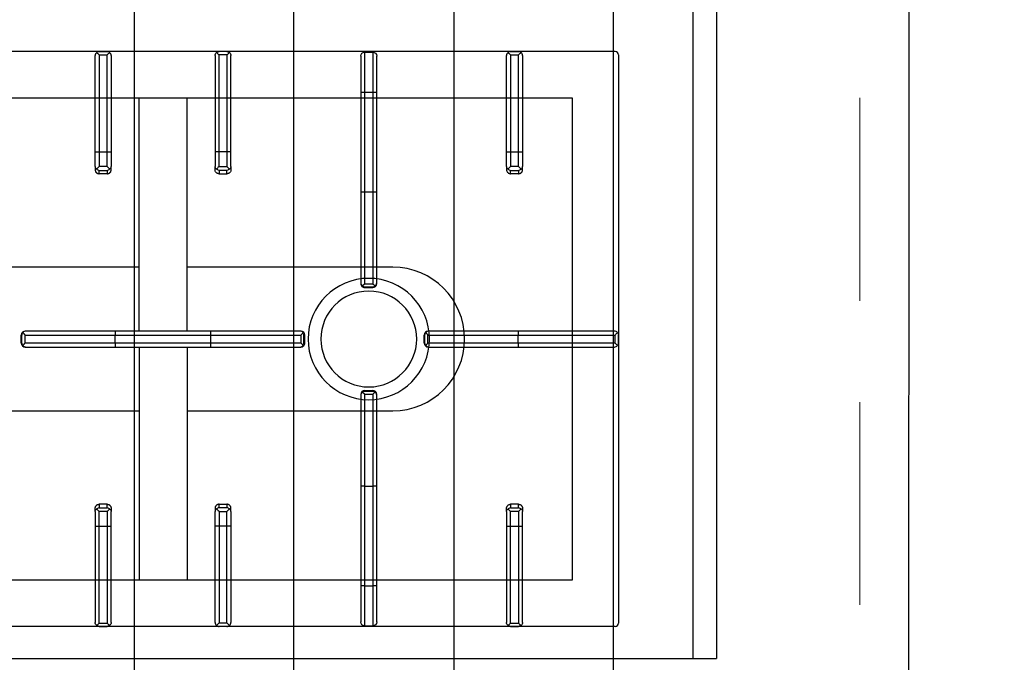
# Model space of a CAD drawing. Header units: millimetres. Extents: x -740 to 33545, y -26688 to 22494.
# Tile 102 of 256: x 9218 to 9279, y 10535 to 10576. Entities that reach past the tile are written whole.
import ezdxf

# ---------------------------------------------------------------- set-up
doc = ezdxf.new("R2010")
doc.units = ezdxf.units.MM
doc.header["$MEASUREMENT"] = 0
doc.linetypes.add('DASHED', pattern=[19.05, 12.7, -6.35])
doc.layers.add('A_wyposażenie', color=252, linetype='Continuous', lineweight=9)
doc.layers.add('IS_Wężownica OChP', color=7, linetype='Continuous', lineweight=25, true_color=0x800080)
doc.layers.add('PQ_200_2D', color=252, linetype='Continuous')
doc.layers.add('PQ_204_2D', color=252, linetype='Continuous')

# ---------------------------------------------------------------- blocks, each defined once
blk = doc.blocks.new('dfghbnj')
at = {"layer": 'PQ_200_2D', "color": 8}
for p, q in [((5968.38, -17005.72), (5968.38, -17660.72)), ((5968.38, -17660.72), (5968.38, -17720.72)), ((5168.38, -17720.72), (5968.38, -17720.72))]:
    blk.add_line(p, q, dxfattribs=at)
at = {"layer": 'PQ_204_2D', "color": 8}
for p, q in [((5588.38, -17657.22), (5588.38, -17091.22)), ((5948.38, -17657.22), (5948.38, -17091.22)), ((5763.38, -17288.37), (5763.38, -17287.95)), ((5765.88, -17285.45), (5765.88, -17285.9)), ((5770.88, -17285.45), (5765.88, -17285.45)), ((5770.88, -17285.9), (5765.88, -17285.9)), ((5770.88, -17287.81), (5765.88, -17287.81)), ((5765.88, -17287.81), (5765.88, -17344.2)), ((5770.88, -17285.9), (5770.88, -17285.45)), ((5770.88, -17344.2), (5770.88, -17287.81)), ((5773.38, -17287.95), (5773.38, -17288.37)), ((5763.38, -17344.26), (5763.38, -17288.37)), ((5773.38, -17288.37), (5773.38, -17344.26)), ((5588.38, -17334.21), (5588.38, -17339.21)), ((5588.38, -17334.21), (5588.38, -17339.21)), ((5590.37, -17334.21), (5590.37, -17339.21)), ((5590.37, -17334.21), (5651.19, -17334.21)), ((5651.14, -17331.71), (5590.85, -17331.71)), ((5660.28, -17331.71), (5651.14, -17331.71)), ((5651.19, -17334.21), (5651.19, -17339.21)), ((5651.19, -17334.21), (5660.39, -17334.21)), ((5660.28, -17331.71), (5662.42, -17331.71)), ((5660.39, -17339.21), (5660.39, -17334.21)), ((5664.85, -17334.21), (5662.75, -17334.21)), ((5662.75, -17334.21), (5662.75, -17339.21)), ((5664.85, -17339.21), (5664.85, -17334.21)), ((5871.9, -17339.21), (5871.9, -17334.21)), ((5871.9, -17334.21), (5874.01, -17334.21)), ((5874.01, -17334.21), (5874.01, -17339.21)), ((5876.47, -17331.71), (5874.34, -17331.71)), ((5885.56, -17334.21), (5876.36, -17334.21)), ((5876.36, -17339.21), (5876.36, -17334.21)), ((5876.47, -17331.71), (5885.62, -17331.71)), ((5885.56, -17334.21), (5885.56, -17339.21)), ((5946.38, -17334.21), (5885.56, -17334.21)), ((5885.62, -17331.71), (5945.9, -17331.71)), ((5946.38, -17334.21), (5946.38, -17339.21)), ((5948.38, -17334.21), (5948.38, -17339.21)), ((5948.38, -17334.21), (5948.38, -17339.21)), ((5651.19, -17339.21), (5590.37, -17339.21)), ((5590.85, -17341.71), (5651.14, -17341.71)), ((5651.14, -17341.71), (5660.28, -17341.71)), ((5660.39, -17339.21), (5651.19, -17339.21)), ((5662.42, -17341.71), (5660.28, -17341.71)), ((5662.75, -17339.21), (5664.85, -17339.21)), ((5874.01, -17339.21), (5871.9, -17339.21)), ((5874.34, -17341.71), (5876.47, -17341.71)), ((5876.36, -17339.21), (5885.56, -17339.21)), ((5885.62, -17341.71), (5876.47, -17341.71)), ((5885.56, -17339.21), (5946.38, -17339.21)), ((5945.9, -17341.71), (5885.62, -17341.71)), ((5763.38, -17404.15), (5763.38, -17344.26)), ((5765.88, -17344.2), (5765.88, -17404.2)), ((5770.88, -17344.2), (5765.88, -17344.2)), ((5770.88, -17404.2), (5770.88, -17344.2)), ((5773.38, -17344.26), (5773.38, -17404.15)), ((5763.38, -17359.22), (5617.36, -17359.22)), ((5773.38, -17359.22), (5919.4, -17359.22)), ((5763.38, -17389.22), (5617.36, -17389.22)), ((5773.38, -17389.22), (5919.4, -17389.22)), ((5763.38, -17460.03), (5763.38, -17404.15)), ((5765.88, -17404.2), (5765.88, -17460.59)), ((5770.88, -17404.2), (5765.88, -17404.2)), ((5770.88, -17460.59), (5770.88, -17404.2)), ((5773.38, -17404.15), (5773.38, -17460.03)), ((5588.38, -17414.22), (5588.38, -17409.22)), ((5588.38, -17414.22), (5588.38, -17409.22)), ((5590.37, -17414.22), (5590.37, -17409.22)), ((5651.19, -17409.22), (5590.37, -17409.22)), ((5590.85, -17406.72), (5651.14, -17406.72)), ((5651.14, -17406.72), (5660.28, -17406.72)), ((5651.19, -17414.22), (5651.19, -17409.22)), ((5660.39, -17409.22), (5651.19, -17409.22)), ((5662.42, -17406.72), (5660.28, -17406.72)), ((5660.39, -17409.22), (5660.39, -17414.22)), ((5662.75, -17409.22), (5664.85, -17409.22)), ((5662.75, -17414.22), (5662.75, -17409.22)), ((5664.85, -17409.22), (5664.85, -17414.22)), ((5871.9, -17409.22), (5871.9, -17414.22)), ((5874.01, -17409.22), (5871.9, -17409.22)), ((5874.01, -17414.22), (5874.01, -17409.22)), ((5874.34, -17406.72), (5876.47, -17406.72)), ((5876.36, -17409.22), (5885.56, -17409.22)), ((5876.36, -17409.22), (5876.36, -17414.22)), ((5885.62, -17406.72), (5876.47, -17406.72)), ((5885.56, -17409.22), (5946.38, -17409.22)), ((5885.56, -17414.22), (5885.56, -17409.22)), ((5945.9, -17406.72), (5885.62, -17406.72)), ((5946.38, -17414.22), (5946.38, -17409.22)), ((5948.38, -17414.22), (5948.38, -17409.22)), ((5948.38, -17414.22), (5948.38, -17409.22)), ((5590.37, -17414.22), (5651.19, -17414.22)), ((5651.14, -17416.72), (5590.85, -17416.72)), ((5660.28, -17416.72), (5651.14, -17416.72)), ((5651.19, -17414.22), (5660.39, -17414.22)), ((5660.28, -17416.72), (5662.42, -17416.72)), ((5664.85, -17414.22), (5662.75, -17414.22)), ((5871.9, -17414.22), (5874.01, -17414.22)), ((5876.47, -17416.72), (5874.34, -17416.72)), ((5885.56, -17414.22), (5876.36, -17414.22)), ((5876.47, -17416.72), (5885.62, -17416.72)), ((5946.38, -17414.22), (5885.56, -17414.22)), ((5885.62, -17416.72), (5945.9, -17416.72)), ((5763.38, -17460.45), (5763.38, -17460.03)), ((5770.88, -17460.59), (5765.88, -17460.59)), ((5773.38, -17460.03), (5773.38, -17460.45)), ((5771.48, -17462.4), (5765.27, -17462.4)), ((5770.88, -17462.5), (5765.88, -17462.5)), ((5765.88, -17462.5), (5765.88, -17462.95)), ((5770.88, -17462.95), (5765.88, -17462.95)), ((5770.88, -17462.95), (5770.88, -17462.5)), ((5588.69, -17500.47), (5588.69, -17505.47)), ((5613.69, -17500.47), (5588.69, -17500.47)), ((5591.19, -17497.97), (5613.69, -17497.97)), ((5613.69, -17497.97), (5613.69, -17500.47)), ((5613.69, -17497.97), (5676.14, -17497.97)), ((5613.69, -17500.47), (5613.69, -17505.47)), ((5676.19, -17500.47), (5613.69, -17500.47)), ((5676.14, -17497.97), (5733.27, -17497.97)), ((5676.19, -17500.47), (5676.19, -17505.47)), ((5733.83, -17500.47), (5676.19, -17500.47)), ((5733.27, -17497.97), (5733.69, -17497.97)), ((5733.83, -17500.47), (5733.83, -17505.47)), ((5735.64, -17499.87), (5735.64, -17506.06)), ((5735.74, -17500.47), (5735.74, -17505.47)), ((5736.19, -17500.47), (5735.74, -17500.47)), ((5736.19, -17500.47), (5736.19, -17505.47)), ((5800.56, -17500.47), (5800.56, -17505.47)), ((5801.01, -17500.47), (5800.56, -17500.47)), ((5801.01, -17500.47), (5801.01, -17505.47)), ((5801.11, -17499.87), (5801.11, -17506.06)), ((5802.92, -17500.47), (5802.92, -17505.47)), ((5860.56, -17500.47), (5802.92, -17500.47)), ((5803.06, -17497.97), (5803.48, -17497.97)), ((5803.48, -17497.97), (5860.62, -17497.97)), ((5860.56, -17500.47), (5860.56, -17505.47)), ((5923.06, -17500.47), (5860.56, -17500.47)), ((5860.62, -17497.97), (5923.06, -17497.97)), ((5923.06, -17500.47), (5923.06, -17497.97)), ((5923.06, -17497.97), (5945.56, -17497.97)), ((5923.06, -17500.47), (5923.06, -17505.47)), ((5948.06, -17500.47), (5923.06, -17500.47)), ((5948.06, -17500.47), (5948.06, -17505.47)), ((5588.69, -17505.47), (5613.69, -17505.47)), ((5613.69, -17507.97), (5591.19, -17507.97)), ((5613.69, -17505.47), (5676.19, -17505.47)), ((5613.69, -17505.47), (5613.69, -17507.97)), ((5676.14, -17507.97), (5613.69, -17507.97)), ((5733.27, -17507.97), (5676.14, -17507.97)), ((5676.19, -17505.47), (5733.83, -17505.47)), ((5733.69, -17507.97), (5733.27, -17507.97)), ((5735.74, -17505.47), (5736.19, -17505.47)), ((5800.56, -17505.47), (5801.01, -17505.47)), ((5802.92, -17505.47), (5860.56, -17505.47)), ((5803.48, -17507.97), (5803.06, -17507.97)), ((5860.62, -17507.97), (5803.48, -17507.97)), ((5860.56, -17505.47), (5923.06, -17505.47)), ((5923.06, -17507.97), (5860.62, -17507.97)), ((5923.06, -17507.97), (5923.06, -17505.47)), ((5923.06, -17505.47), (5948.06, -17505.47)), ((5945.56, -17507.97), (5923.06, -17507.97)), ((5763.38, -17540.57), (5763.38, -17540.15)), ((5763.38, -17596.46), (5763.38, -17540.57)), ((5765.88, -17537.65), (5765.88, -17538.1)), ((5770.88, -17537.65), (5765.88, -17537.65)), ((5770.88, -17538.1), (5765.88, -17538.1)), ((5765.88, -17540.01), (5765.88, -17596.4)), ((5770.88, -17540.01), (5765.88, -17540.01)), ((5770.88, -17538.1), (5770.88, -17537.65)), ((5770.88, -17596.4), (5770.88, -17540.01)), ((5773.38, -17540.15), (5773.38, -17540.57)), ((5773.38, -17540.57), (5773.38, -17596.46)), ((5651.14, -17589.22), (5590.85, -17589.22)), ((5660.28, -17589.22), (5651.14, -17589.22)), ((5660.28, -17589.22), (5662.42, -17589.22)), ((5876.47, -17589.22), (5874.34, -17589.22)), ((5876.47, -17589.22), (5885.62, -17589.22)), ((5885.62, -17589.22), (5945.9, -17589.22)), ((5588.38, -17591.72), (5588.38, -17596.72)), ((5588.38, -17591.72), (5588.38, -17596.72)), ((5590.37, -17591.72), (5590.37, -17596.72)), ((5590.37, -17591.72), (5651.19, -17591.72)), ((5651.19, -17591.72), (5651.19, -17596.72)), ((5651.19, -17591.72), (5660.39, -17591.72)), ((5660.39, -17596.72), (5660.39, -17591.72)), ((5664.85, -17591.72), (5662.75, -17591.72)), ((5662.75, -17591.72), (5662.75, -17596.72)), ((5664.85, -17596.72), (5664.85, -17591.72)), ((5871.9, -17596.72), (5871.9, -17591.72)), ((5871.9, -17591.72), (5874.01, -17591.72)), ((5874.01, -17591.72), (5874.01, -17596.72)), ((5885.56, -17591.72), (5876.36, -17591.72)), ((5876.36, -17596.72), (5876.36, -17591.72)), ((5885.56, -17591.72), (5885.56, -17596.72)), ((5946.38, -17591.72), (5885.56, -17591.72)), ((5946.38, -17591.72), (5946.38, -17596.72)), ((5948.38, -17591.72), (5948.38, -17596.72)), ((5948.38, -17591.72), (5948.38, -17596.72)), ((5651.19, -17596.72), (5590.37, -17596.72)), ((5590.85, -17599.22), (5651.14, -17599.22)), ((5651.14, -17599.22), (5660.28, -17599.22)), ((5660.39, -17596.72), (5651.19, -17596.72)), ((5662.42, -17599.22), (5660.28, -17599.22)), ((5662.75, -17596.72), (5664.85, -17596.72)), ((5763.38, -17656.74), (5763.38, -17596.46)), ((5765.88, -17596.4), (5765.88, -17657.22)), ((5770.88, -17596.4), (5765.88, -17596.4)), ((5770.88, -17657.22), (5770.88, -17596.4)), ((5773.38, -17596.46), (5773.38, -17656.74)), ((5874.01, -17596.72), (5871.9, -17596.72)), ((5874.34, -17599.22), (5876.47, -17599.22)), ((5876.36, -17596.72), (5885.56, -17596.72)), ((5885.62, -17599.22), (5876.47, -17599.22)), ((5885.56, -17596.72), (5946.38, -17596.72)), ((5945.9, -17599.22), (5885.62, -17599.22)), ((5770.88, -17657.22), (5765.88, -17657.22)), ((5590.37, -17659.22), (5946.38, -17659.22)), ((5770.88, -17659.22), (5765.88, -17659.22)), ((5770.88, -17659.22), (5765.88, -17659.22)), ((5168.38, -17705.72), (5968.38, -17705.72))]:
    blk.add_line(p, q, dxfattribs=at)
blk.add_lwpolyline([(5919.4, -17118.2), (5617.36, -17118.2), (5617.36, -17630.24), (5919.4, -17630.24)], close=True, dxfattribs=at)
for points in [[(5723.38, -17359.22), (5723.38, -17227.97, -1), (5813.38, -17227.97), (5813.38, -17359.22)], [(5813.38, -17389.22), (5813.38, -17517.97, -1), (5723.38, -17517.97), (5723.38, -17389.22)]]:
    blk.add_lwpolyline(points, format="xyb", dxfattribs=at)
for radius in [38, 30]:
    blk.add_circle((5768.38, -17502.97), radius, dxfattribs=at)
for centre, start, end in [((5591.19, -17500.47), 90, 180), ((5945.56, -17500.47), 0, 90), ((5591.19, -17505.47), 180, 270), ((5945.56, -17505.47), 270, 0)]:
    blk.add_arc(centre, 2.5, start, end, dxfattribs=at)
at = {"layer": 'PQ_204_2D', "color": 8, "extrusion": (0, 0, -1)}
for centre, major_axis, ratio, start_param, end_param in [((5765.88, -17287.95), (0, 2.5), 0.99863, 4.712389, 6.283185), ((5765.88, -17288.37), (2.5, 0), 0.951091, 3.141593, 4.055957), ((5770.88, -17287.95), (0, 2.5), 0.99863, 0, 1.570796), ((5770.88, -17288.37), (-2.5, 0), 0.951091, 2.227228, 3.141593), ((5590.85, -17334.21), (0, 2.5), 0.948965, -0.895145, 0), ((5651.14, -17334.21), (0, 2.5), 0.02182, 0, 1.570796), ((5660.28, -17334.21), (0, 2.5), 0.84544, 0, 0.894481), ((5660.28, -17334.21), (2.5, 2.5), 0.02182, 0.872665, 1.54898), ((5660.28, -17334.21), (-1.92, 1.92), 0.8391, 1.592613, 2.268928), ((5590.85, -17339.21), (0, 2.5), 0.948965, 3.141593, 4.036737), ((5651.14, -17339.21), (0, 2.5), 0.02182, 1.570796, 3.141593), ((5660.28, -17339.21), (0, 2.5), 0.84544, 2.247111, 3.141593), ((5660.28, -17339.21), (-2.5, 2.5), 0.02182, 1.592613, 2.268928), ((5660.28, -17339.21), (1.92, 1.92), 0.8391, 0.872665, 1.54898), ((5765.88, -17344.26), (2.5, 0), 0.02182, 3.141593, 4.712389), ((5770.88, -17344.26), (2.5, 0), 0.02182, -1.570796, 0), ((5765.88, -17404.15), (-2.5, 0), 0.02182, 4.712389, 6.283185), ((5770.88, -17404.15), (-2.5, 0), 0.02182, 3.141593, 4.712389), ((5876.47, -17409.22), (1.92, 1.92), 0.8391, 4.014257, 4.690572), ((5876.47, -17409.22), (0, 2.5), 0.84544, -0.894481, 0), ((5876.47, -17409.22), (-2.5, 2.5), 0.02182, 4.734206, 5.410521), ((5885.62, -17409.22), (0, 2.5), 0.02182, 4.712389, 6.283185), ((5945.9, -17409.22), (0, 2.5), 0.948965, 0, 0.895145), ((5876.47, -17414.22), (-1.92, 1.92), 0.8391, 4.734206, 5.410521), ((5876.47, -17414.22), (2.5, 2.5), 0.02182, 4.014257, 4.690572), ((5876.47, -17414.22), (0, 2.5), 0.84544, 3.141593, 4.036074), ((5885.62, -17414.22), (0, 2.5), 0.02182, 3.141593, 4.712389), ((5945.9, -17414.22), (0, 2.5), 0.948965, 2.246448, 3.141593), ((5765.88, -17460.03), (2.5, 0), 0.951091, 2.227228, 3.141593), ((5765.88, -17460.45), (0, 2.5), 0.99863, 3.141593, 4.712389), ((5770.88, -17460.45), (0, 2.5), 0.99863, 1.570796, 3.141593), ((5770.88, -17460.03), (-2.5, 0), 0.951091, 3.141593, 4.055957), ((5765.88, -17459.06), (0, 3.44), 0.725954, 3.141593, 3.386992), ((5770.88, -17459.06), (0, 3.44), 0.725954, 2.896194, 3.141593), ((5676.14, -17500.47), (0, 2.5), 0.02182, 0, 1.570796), ((5733.27, -17500.47), (0, 2.5), 0.951091, 0, 0.914364), ((5733.69, -17500.47), (-2.5, 0), 0.99863, 1.570796, 3.141593), ((5732.27, -17500.47), (-3.47, 0), 0.720185, 2.903047, 3.141593), ((5803.06, -17500.47), (2.5, 0), 0.99863, 3.141593, 4.712389), ((5804.48, -17500.47), (3.47, 0), 0.720185, 3.141593, 3.380139), ((5803.48, -17500.47), (0, 2.5), 0.951091, -0.914364, 0), ((5860.62, -17500.47), (0, 2.5), 0.02182, 4.712389, 6.283185), ((5676.14, -17505.47), (0, 2.5), 0.02182, 1.570796, 3.141593), ((5733.27, -17505.47), (0, 2.5), 0.951091, 2.227228, 3.141593), ((5733.69, -17505.47), (2.5, 0), 0.99863, 0, 1.570796), ((5732.27, -17505.47), (3.47, 0), 0.720185, 0, 0.238546), ((5803.06, -17505.47), (-2.5, 0), 0.99863, 4.712389, 6.283185), ((5804.48, -17505.47), (-3.47, 0), 0.720185, -0.238546, 0), ((5803.48, -17505.47), (0, 2.5), 0.951091, 3.141593, 4.055957), ((5860.62, -17505.47), (0, 2.5), 0.02182, 3.141593, 4.712389), ((5765.88, -17540.15), (0, 2.5), 0.99863, -1.570796, 0), ((5765.88, -17540.57), (2.5, 0), 0.951091, 3.141593, 4.055957), ((5770.88, -17540.15), (0, 2.5), 0.99863, 0, 1.570796), ((5770.88, -17540.57), (2.5, 0), 0.951091, -0.914364, 0), ((5590.85, -17591.72), (0, 2.5), 0.948965, -0.895145, 0), ((5651.14, -17591.72), (0, 2.5), 0.02182, 0, 1.570796), ((5660.28, -17591.72), (0, 2.5), 0.84544, 0, 0.894481), ((5660.28, -17591.72), (2.5, 2.5), 0.02182, 0.872665, 1.54898), ((5660.28, -17591.72), (-1.92, 1.92), 0.8391, 1.592613, 2.268928), ((5590.85, -17596.72), (0, 2.5), 0.948965, 3.141593, 4.036737), ((5651.14, -17596.72), (0, 2.5), 0.02182, 1.570796, 3.141593), ((5660.28, -17596.72), (0, 2.5), 0.84544, 2.247111, 3.141593), ((5660.28, -17596.72), (-2.5, 2.5), 0.02182, 1.592613, 2.268928), ((5660.28, -17596.72), (1.92, 1.92), 0.8391, 0.872665, 1.54898), ((5765.88, -17596.46), (-2.5, 0), 0.02182, 0, 1.570796), ((5770.88, -17596.46), (-2.5, 0), 0.02182, 1.570796, 3.141593), ((5590.38, -17657.21), (1.42, 1.42), 0.997265, 2.357564, 3.925621), ((5765.88, -17656.74), (-2.5, 0), 0.948965, -0.895145, 0), ((5770.88, -17656.74), (-2.5, 0), 0.948965, 3.141593, 4.036737), ((5946.37, -17657.21), (-1.42, 1.42), 0.997265, 2.357564, 3.925621)]:
    blk.add_ellipse(centre, major_axis=major_axis, ratio=ratio, start_param=start_param, end_param=end_param, dxfattribs=at)
at = {"layer": 'PQ_204_2D', "color": 8}
for centre, major_axis, ratio, start_param, end_param in [((5876.47, -17334.21), (1.92, 1.92), 0.8391, 1.592613, 2.268928), ((5876.47, -17334.21), (0, 2.5), 0.84544, 0, 0.894481), ((5876.47, -17334.21), (-2.5, 2.5), 0.02182, 0.872665, 1.54898), ((5885.62, -17334.21), (0, 2.5), 0.02182, 0, 1.570796), ((5945.9, -17334.21), (0, 2.5), 0.948965, -0.895145, 0), ((5876.47, -17339.21), (-1.92, 1.92), 0.8391, 0.872665, 1.54898), ((5876.47, -17339.21), (2.5, 2.5), 0.02182, 1.592613, 2.268928), ((5876.47, -17339.21), (0, 2.5), 0.84544, 2.247111, 3.141593), ((5885.62, -17339.21), (0, 2.5), 0.02182, 1.570796, 3.141593), ((5945.9, -17339.21), (0, 2.5), 0.948965, 3.141593, 4.036737), ((5590.85, -17409.22), (0, 2.5), 0.948965, 0, 0.895145), ((5651.14, -17409.22), (0, 2.5), 0.02182, 4.712389, 6.283185), ((5660.28, -17409.22), (0, 2.5), 0.84544, -0.894481, 0), ((5660.28, -17409.22), (2.5, 2.5), 0.02182, 4.734206, 5.410521), ((5660.28, -17409.22), (-1.92, 1.92), 0.8391, 4.014257, 4.690572), ((5590.85, -17414.22), (0, 2.5), 0.948965, 2.246448, 3.141593), ((5651.14, -17414.22), (0, 2.5), 0.02182, 3.141593, 4.712389), ((5660.28, -17414.22), (0, 2.5), 0.84544, 3.141593, 4.036074), ((5660.28, -17414.22), (-2.5, 2.5), 0.02182, 4.014257, 4.690572), ((5660.28, -17414.22), (1.92, 1.92), 0.8391, 4.734206, 5.410521), ((5876.47, -17591.72), (0, 2.5), 0.84544, 0, 0.894481), ((5885.62, -17591.72), (0, 2.5), 0.02182, 0, 1.570796), ((5945.9, -17591.72), (0, 2.5), 0.948965, -0.895145, 0), ((5876.47, -17591.72), (1.92, 1.92), 0.8391, 1.592613, 2.268928), ((5876.47, -17591.72), (-2.5, 2.5), 0.02182, 0.872665, 1.54898), ((5876.47, -17596.72), (-1.92, 1.92), 0.8391, 0.872665, 1.54898), ((5876.47, -17596.72), (2.5, 2.5), 0.02182, 1.592613, 2.268928), ((5876.47, -17596.72), (0, 2.5), 0.84544, 2.247111, 3.141593), ((5885.62, -17596.72), (0, 2.5), 0.02182, 1.570796, 3.141593), ((5945.9, -17596.72), (0, 2.5), 0.948965, 3.141593, 4.036737)]:
    blk.add_ellipse(centre, major_axis=major_axis, ratio=ratio, start_param=start_param, end_param=end_param, dxfattribs=at)
for points, knots in [([(5765.88, -17285.9), (5765.73, -17285.91), (5765.58, -17285.93), (5765.28, -17286), (5765.13, -17286.04), (5764.76, -17286.2), (5764.54, -17286.33), (5764.35, -17286.49)], [0, 0, 0, 0, 0.576945, 0.576945, 1.153889, 1.153889, 2.012527, 2.012527, 2.012527, 2.012527]), ([(5764.35, -17286.49), (5764.46, -17286.58), (5764.57, -17286.67), (5764.78, -17286.85), (5764.89, -17286.95), (5765.11, -17287.14), (5765.22, -17287.23), (5765.43, -17287.42), (5765.54, -17287.51), (5765.68, -17287.63), (5765.72, -17287.67), (5765.78, -17287.73), (5765.8, -17287.75), (5765.83, -17287.77), (5765.84, -17287.78), (5765.85, -17287.79), (5765.86, -17287.79), (5765.86, -17287.8), (5765.87, -17287.8), (5765.87, -17287.81), (5765.87, -17287.81), (5765.87, -17287.81), (5765.87, -17287.81), (5765.87, -17287.81), (5765.87, -17287.81), (5765.87, -17287.81), (5765.88, -17287.81), (5765.88, -17287.81)], [5.918216, 5.918216, 5.918216, 5.918216, 6.381677, 6.381677, 6.833246, 6.833246, 7.284815, 7.284815, 7.736384, 7.736384, 7.962168, 7.962168, 8.07506, 8.07506, 8.131506, 8.131506, 8.159729, 8.159729, 8.173841, 8.173841, 8.180897, 8.180897, 8.184425, 8.184425, 8.186189, 8.186189, 8.187953, 8.187953, 8.187953, 8.187953]), ([(5772.4, -17286.49), (5772.21, -17286.33), (5771.99, -17286.2), (5771.62, -17286.04), (5771.47, -17286), (5771.17, -17285.93), (5771.02, -17285.91), (5770.88, -17285.9)], [11.914764, 11.914764, 11.914764, 11.914764, 12.773402, 12.773402, 13.350347, 13.350347, 13.927292, 13.927292, 13.927292, 13.927292]), ([(5770.88, -17287.81), (5770.88, -17287.81), (5770.88, -17287.81), (5770.88, -17287.81), (5770.88, -17287.81), (5770.88, -17287.81), (5770.88, -17287.81), (5770.88, -17287.81), (5770.88, -17287.81), (5770.89, -17287.8), (5770.89, -17287.8), (5770.89, -17287.79), (5770.9, -17287.79), (5770.91, -17287.78), (5770.92, -17287.77), (5770.95, -17287.75), (5770.97, -17287.73), (5771.03, -17287.67), (5771.08, -17287.63), (5771.21, -17287.51), (5771.32, -17287.42), (5771.53, -17287.23), (5771.64, -17287.14), (5771.86, -17286.95), (5771.97, -17286.85), (5772.18, -17286.67), (5772.29, -17286.58), (5772.4, -17286.49)], [8.188469, 8.188469, 8.188469, 8.188469, 8.190233, 8.190233, 8.191997, 8.191997, 8.195525, 8.195525, 8.202581, 8.202581, 8.216692, 8.216692, 8.244915, 8.244915, 8.301361, 8.301361, 8.414254, 8.414254, 8.640038, 8.640038, 9.091607, 9.091607, 9.543176, 9.543176, 9.994745, 9.994745, 10.458205, 10.458205, 10.458205, 10.458205]), ([(5588.38, -17334.21), (5588.38, -17334.07), (5588.4, -17333.92), (5588.47, -17333.62), (5588.52, -17333.47), (5588.68, -17333.08), (5588.82, -17332.86), (5589, -17332.65)], [0, 0, 0, 0, 0.576945, 0.576945, 1.153889, 1.153889, 2.068716, 2.068716, 2.068716, 2.068716]), ([(5589, -17332.65), (5589.17, -17332.86), (5589.37, -17333.08), (5589.71, -17333.47), (5589.84, -17333.62), (5590.11, -17333.92), (5590.25, -17334.07), (5590.37, -17334.21)], [11.858599, 11.858599, 11.858599, 11.858599, 12.773425, 12.773425, 13.35037, 13.35037, 13.927314, 13.927314, 13.927314, 13.927314]), ([(5662.42, -17331.71), (5662.57, -17331.71), (5662.73, -17331.73), (5663.04, -17331.79), (5663.2, -17331.84), (5663.5, -17331.97), (5663.64, -17332.05), (5663.91, -17332.23), (5664.03, -17332.34), (5664.25, -17332.56), (5664.35, -17332.68), (5664.53, -17332.96), (5664.6, -17333.1), (5664.73, -17333.41), (5664.77, -17333.57), (5664.84, -17333.9), (5664.85, -17334.06), (5664.85, -17334.21)], [3.776921, 3.776921, 3.776921, 3.776921, 4.248957, 4.248957, 4.720993, 4.720993, 5.193029, 5.193029, 5.665065, 5.665065, 6.135831, 6.135831, 6.606596, 6.606596, 7.077361, 7.077361, 7.548126, 7.548126, 7.548126, 7.548126]), ([(5874.34, -17331.71), (5874.18, -17331.71), (5874.03, -17331.73), (5873.71, -17331.79), (5873.56, -17331.84), (5873.26, -17331.97), (5873.11, -17332.05), (5872.85, -17332.23), (5872.72, -17332.34), (5872.51, -17332.56), (5872.41, -17332.68), (5872.23, -17332.96), (5872.15, -17333.1), (5872.02, -17333.41), (5871.98, -17333.57), (5871.92, -17333.9), (5871.9, -17334.06), (5871.9, -17334.21)], [3.776921, 3.776921, 3.776921, 3.776921, 4.248957, 4.248957, 4.720993, 4.720993, 5.193029, 5.193029, 5.665065, 5.665065, 6.135831, 6.135831, 6.606596, 6.606596, 7.077361, 7.077361, 7.548126, 7.548126, 7.548126, 7.548126]), ([(5947.76, -17332.65), (5947.58, -17332.86), (5947.38, -17333.08), (5947.04, -17333.47), (5946.91, -17333.62), (5946.64, -17333.92), (5946.51, -17334.07), (5946.38, -17334.21)], [11.858599, 11.858599, 11.858599, 11.858599, 12.773425, 12.773425, 13.35037, 13.35037, 13.927314, 13.927314, 13.927314, 13.927314]), ([(5948.38, -17334.21), (5948.37, -17334.07), (5948.35, -17333.92), (5948.28, -17333.62), (5948.23, -17333.47), (5948.07, -17333.08), (5947.93, -17332.86), (5947.76, -17332.65)], [0, 0, 0, 0, 0.576945, 0.576945, 1.153889, 1.153889, 2.068716, 2.068716, 2.068716, 2.068716]), ([(5589, -17340.78), (5588.82, -17340.57), (5588.68, -17340.35), (5588.52, -17339.96), (5588.47, -17339.81), (5588.4, -17339.51), (5588.38, -17339.36), (5588.38, -17339.21)], [11.858599, 11.858599, 11.858599, 11.858599, 12.773425, 12.773425, 13.35037, 13.35037, 13.927314, 13.927314, 13.927314, 13.927314]), ([(5590.37, -17339.21), (5590.25, -17339.36), (5590.11, -17339.51), (5589.84, -17339.81), (5589.71, -17339.96), (5589.37, -17340.35), (5589.17, -17340.57), (5589, -17340.78)], [0, 0, 0, 0, 0.576945, 0.576945, 1.153889, 1.153889, 2.068716, 2.068716, 2.068716, 2.068716]), ([(5664.85, -17339.21), (5664.85, -17339.37), (5664.84, -17339.53), (5664.77, -17339.86), (5664.73, -17340.02), (5664.6, -17340.33), (5664.53, -17340.47), (5664.35, -17340.75), (5664.25, -17340.87), (5664.03, -17341.09), (5663.91, -17341.2), (5663.64, -17341.38), (5663.5, -17341.46), (5663.2, -17341.59), (5663.04, -17341.64), (5662.73, -17341.7), (5662.57, -17341.71), (5662.42, -17341.71)], [15.096253, 15.096253, 15.096253, 15.096253, 15.567018, 15.567018, 16.037783, 16.037783, 16.508548, 16.508548, 16.979314, 16.979314, 17.45135, 17.45135, 17.923386, 17.923386, 18.395422, 18.395422, 18.867458, 18.867458, 18.867458, 18.867458]), ([(5871.9, -17339.21), (5871.9, -17339.37), (5871.92, -17339.53), (5871.98, -17339.86), (5872.02, -17340.02), (5872.15, -17340.33), (5872.23, -17340.47), (5872.41, -17340.75), (5872.51, -17340.87), (5872.72, -17341.09), (5872.85, -17341.2), (5873.11, -17341.38), (5873.26, -17341.46), (5873.56, -17341.59), (5873.71, -17341.64), (5874.03, -17341.7), (5874.18, -17341.71), (5874.34, -17341.71)], [15.096253, 15.096253, 15.096253, 15.096253, 15.567018, 15.567018, 16.037783, 16.037783, 16.508548, 16.508548, 16.979314, 16.979314, 17.45135, 17.45135, 17.923386, 17.923386, 18.395422, 18.395422, 18.867458, 18.867458, 18.867458, 18.867458]), ([(5946.38, -17339.21), (5946.51, -17339.36), (5946.64, -17339.51), (5946.91, -17339.81), (5947.04, -17339.96), (5947.38, -17340.35), (5947.58, -17340.57), (5947.76, -17340.78)], [0, 0, 0, 0, 0.576945, 0.576945, 1.153889, 1.153889, 2.068716, 2.068716, 2.068716, 2.068716]), ([(5947.76, -17340.78), (5947.93, -17340.57), (5948.07, -17340.35), (5948.23, -17339.96), (5948.28, -17339.81), (5948.35, -17339.51), (5948.37, -17339.36), (5948.38, -17339.21)], [11.858599, 11.858599, 11.858599, 11.858599, 12.773425, 12.773425, 13.35037, 13.35037, 13.927314, 13.927314, 13.927314, 13.927314]), ([(5589, -17407.65), (5588.82, -17407.86), (5588.68, -17408.08), (5588.52, -17408.47), (5588.47, -17408.62), (5588.4, -17408.92), (5588.38, -17409.07), (5588.38, -17409.22)], [11.858599, 11.858599, 11.858599, 11.858599, 12.773425, 12.773425, 13.35037, 13.35037, 13.927314, 13.927314, 13.927314, 13.927314]), ([(5590.37, -17409.22), (5590.25, -17409.07), (5590.11, -17408.92), (5589.84, -17408.62), (5589.71, -17408.47), (5589.37, -17408.08), (5589.17, -17407.86), (5589, -17407.65)], [0, 0, 0, 0, 0.576945, 0.576945, 1.153889, 1.153889, 2.068716, 2.068716, 2.068716, 2.068716]), ([(5664.85, -17409.22), (5664.85, -17409.06), (5664.84, -17408.9), (5664.77, -17408.57), (5664.73, -17408.41), (5664.6, -17408.11), (5664.53, -17407.96), (5664.35, -17407.68), (5664.25, -17407.56), (5664.03, -17407.34), (5663.91, -17407.23), (5663.64, -17407.05), (5663.5, -17406.97), (5663.2, -17406.84), (5663.04, -17406.79), (5662.73, -17406.73), (5662.57, -17406.72), (5662.42, -17406.72)], [15.096253, 15.096253, 15.096253, 15.096253, 15.567018, 15.567018, 16.037783, 16.037783, 16.508548, 16.508548, 16.979314, 16.979314, 17.45135, 17.45135, 17.923386, 17.923386, 18.395422, 18.395422, 18.867458, 18.867458, 18.867458, 18.867458]), ([(5871.9, -17409.22), (5871.9, -17409.06), (5871.92, -17408.9), (5871.98, -17408.57), (5872.02, -17408.41), (5872.15, -17408.11), (5872.23, -17407.96), (5872.41, -17407.68), (5872.51, -17407.56), (5872.72, -17407.34), (5872.85, -17407.23), (5873.11, -17407.05), (5873.26, -17406.97), (5873.56, -17406.84), (5873.71, -17406.79), (5874.03, -17406.73), (5874.18, -17406.72), (5874.34, -17406.72)], [15.096253, 15.096253, 15.096253, 15.096253, 15.567018, 15.567018, 16.037783, 16.037783, 16.508548, 16.508548, 16.979314, 16.979314, 17.45135, 17.45135, 17.923386, 17.923386, 18.395422, 18.395422, 18.867458, 18.867458, 18.867458, 18.867458]), ([(5946.38, -17409.22), (5946.51, -17409.07), (5946.64, -17408.92), (5946.91, -17408.62), (5947.04, -17408.47), (5947.38, -17408.08), (5947.58, -17407.86), (5947.76, -17407.65)], [0, 0, 0, 0, 0.576945, 0.576945, 1.153889, 1.153889, 2.068716, 2.068716, 2.068716, 2.068716]), ([(5947.76, -17407.65), (5947.93, -17407.86), (5948.07, -17408.08), (5948.23, -17408.47), (5948.28, -17408.62), (5948.35, -17408.92), (5948.37, -17409.07), (5948.38, -17409.22)], [11.858599, 11.858599, 11.858599, 11.858599, 12.773425, 12.773425, 13.35037, 13.35037, 13.927314, 13.927314, 13.927314, 13.927314]), ([(5588.38, -17414.22), (5588.38, -17414.36), (5588.4, -17414.51), (5588.47, -17414.81), (5588.52, -17414.96), (5588.68, -17415.35), (5588.82, -17415.58), (5589, -17415.78)], [0, 0, 0, 0, 0.576945, 0.576945, 1.153889, 1.153889, 2.068716, 2.068716, 2.068716, 2.068716]), ([(5589, -17415.78), (5589.17, -17415.58), (5589.37, -17415.35), (5589.71, -17414.96), (5589.84, -17414.81), (5590.11, -17414.51), (5590.25, -17414.36), (5590.37, -17414.22)], [11.858599, 11.858599, 11.858599, 11.858599, 12.773425, 12.773425, 13.35037, 13.35037, 13.927314, 13.927314, 13.927314, 13.927314]), ([(5662.42, -17416.72), (5662.57, -17416.72), (5662.73, -17416.7), (5663.04, -17416.64), (5663.2, -17416.59), (5663.5, -17416.46), (5663.64, -17416.38), (5663.91, -17416.2), (5664.03, -17416.09), (5664.25, -17415.87), (5664.35, -17415.75), (5664.53, -17415.47), (5664.6, -17415.33), (5664.73, -17415.02), (5664.77, -17414.86), (5664.84, -17414.54), (5664.85, -17414.37), (5664.85, -17414.22)], [3.776921, 3.776921, 3.776921, 3.776921, 4.248957, 4.248957, 4.720993, 4.720993, 5.193029, 5.193029, 5.665065, 5.665065, 6.135831, 6.135831, 6.606596, 6.606596, 7.077361, 7.077361, 7.548126, 7.548126, 7.548126, 7.548126]), ([(5874.34, -17416.72), (5874.18, -17416.72), (5874.03, -17416.7), (5873.71, -17416.64), (5873.56, -17416.59), (5873.26, -17416.46), (5873.11, -17416.38), (5872.85, -17416.2), (5872.72, -17416.09), (5872.51, -17415.87), (5872.41, -17415.75), (5872.23, -17415.47), (5872.15, -17415.33), (5872.02, -17415.02), (5871.98, -17414.86), (5871.92, -17414.54), (5871.9, -17414.37), (5871.9, -17414.22)], [3.776921, 3.776921, 3.776921, 3.776921, 4.248957, 4.248957, 4.720993, 4.720993, 5.193029, 5.193029, 5.665065, 5.665065, 6.135831, 6.135831, 6.606596, 6.606596, 7.077361, 7.077361, 7.548126, 7.548126, 7.548126, 7.548126]), ([(5947.76, -17415.78), (5947.58, -17415.58), (5947.38, -17415.35), (5947.04, -17414.96), (5946.91, -17414.81), (5946.64, -17414.51), (5946.51, -17414.36), (5946.38, -17414.22)], [11.858599, 11.858599, 11.858599, 11.858599, 12.773425, 12.773425, 13.35037, 13.35037, 13.927314, 13.927314, 13.927314, 13.927314]), ([(5948.38, -17414.22), (5948.37, -17414.36), (5948.35, -17414.51), (5948.28, -17414.81), (5948.23, -17414.96), (5948.07, -17415.35), (5947.93, -17415.58), (5947.76, -17415.78)], [0, 0, 0, 0, 0.576945, 0.576945, 1.153889, 1.153889, 2.068716, 2.068716, 2.068716, 2.068716]), ([(5765.88, -17460.59), (5765.88, -17460.59), (5765.87, -17460.59), (5765.87, -17460.59), (5765.87, -17460.59), (5765.87, -17460.59), (5765.87, -17460.59), (5765.87, -17460.6), (5765.87, -17460.6), (5765.87, -17460.6), (5765.86, -17460.6), (5765.86, -17460.61), (5765.85, -17460.61), (5765.84, -17460.62), (5765.83, -17460.63), (5765.8, -17460.66), (5765.78, -17460.67), (5765.72, -17460.73), (5765.68, -17460.77), (5765.54, -17460.89), (5765.43, -17460.98), (5765.22, -17461.17), (5765.11, -17461.26), (5764.89, -17461.46), (5764.78, -17461.55), (5764.57, -17461.73), (5764.46, -17461.82), (5764.35, -17461.91)], [8.187953, 8.187953, 8.187953, 8.187953, 8.189716, 8.189716, 8.19148, 8.19148, 8.195008, 8.195008, 8.202064, 8.202064, 8.216176, 8.216176, 8.244399, 8.244399, 8.300845, 8.300845, 8.413737, 8.413737, 8.639521, 8.639521, 9.09109, 9.09109, 9.542659, 9.542659, 9.994228, 9.994228, 10.457689, 10.457689, 10.457689, 10.457689]), ([(5772.4, -17461.91), (5772.29, -17461.82), (5772.18, -17461.73), (5771.97, -17461.55), (5771.86, -17461.46), (5771.64, -17461.26), (5771.53, -17461.17), (5771.32, -17460.98), (5771.21, -17460.89), (5771.08, -17460.77), (5771.03, -17460.73), (5770.97, -17460.67), (5770.95, -17460.66), (5770.92, -17460.63), (5770.91, -17460.62), (5770.9, -17460.61), (5770.89, -17460.61), (5770.89, -17460.6), (5770.89, -17460.6), (5770.88, -17460.6), (5770.88, -17460.6), (5770.88, -17460.59), (5770.88, -17460.59), (5770.88, -17460.59), (5770.88, -17460.59), (5770.88, -17460.59), (5770.88, -17460.59), (5770.88, -17460.59)], [5.918733, 5.918733, 5.918733, 5.918733, 6.382193, 6.382193, 6.833762, 6.833762, 7.285331, 7.285331, 7.7369, 7.7369, 7.962685, 7.962685, 8.075577, 8.075577, 8.132023, 8.132023, 8.160246, 8.160246, 8.174358, 8.174358, 8.181413, 8.181413, 8.184941, 8.184941, 8.186705, 8.186705, 8.188469, 8.188469, 8.188469, 8.188469]), ([(5764.35, -17461.91), (5764.54, -17462.07), (5764.76, -17462.2), (5765.08, -17462.33), (5765.17, -17462.37), (5765.27, -17462.4)], [11.914787, 11.914787, 11.914787, 11.914787, 12.773425, 12.773425, 13.14212, 13.14212, 13.14212, 13.14212]), ([(5771.48, -17462.4), (5771.58, -17462.37), (5771.68, -17462.33), (5771.99, -17462.2), (5772.21, -17462.07), (5772.4, -17461.91)], [0.785194, 0.785194, 0.785194, 0.785194, 1.153889, 1.153889, 2.012527, 2.012527, 2.012527, 2.012527]), ([(5735.15, -17498.94), (5735.06, -17499.05), (5734.97, -17499.16), (5734.79, -17499.37), (5734.7, -17499.48), (5734.5, -17499.7), (5734.41, -17499.81), (5734.22, -17500.02), (5734.13, -17500.13), (5734.01, -17500.27), (5733.97, -17500.31), (5733.91, -17500.37), (5733.9, -17500.39), (5733.87, -17500.42), (5733.86, -17500.43), (5733.85, -17500.44), (5733.85, -17500.45), (5733.84, -17500.45), (5733.84, -17500.46), (5733.84, -17500.46), (5733.84, -17500.46), (5733.83, -17500.46), (5733.83, -17500.46), (5733.83, -17500.46), (5733.83, -17500.46), (5733.83, -17500.46), (5733.83, -17500.46), (5733.83, -17500.47)], [5.918781, 5.918781, 5.918781, 5.918781, 6.382244, 6.382244, 6.833826, 6.833826, 7.285407, 7.285407, 7.736989, 7.736989, 7.96278, 7.96278, 8.075675, 8.075675, 8.132123, 8.132123, 8.160346, 8.160346, 8.174458, 8.174458, 8.181514, 8.181514, 8.185042, 8.185042, 8.186806, 8.186806, 8.18857, 8.18857, 8.18857, 8.18857]), ([(5735.64, -17499.87), (5735.61, -17499.77), (5735.58, -17499.67), (5735.44, -17499.35), (5735.31, -17499.13), (5735.15, -17498.94)], [0.764042, 0.764042, 0.764042, 0.764042, 1.153889, 1.153889, 2.012527, 2.012527, 2.012527, 2.012527]), ([(5801.6, -17498.94), (5801.44, -17499.13), (5801.31, -17499.35), (5801.18, -17499.67), (5801.14, -17499.77), (5801.11, -17499.87)], [11.917214, 11.917214, 11.917214, 11.917214, 12.775852, 12.775852, 13.165698, 13.165698, 13.165698, 13.165698]), ([(5802.92, -17500.47), (5802.92, -17500.46), (5802.92, -17500.46), (5802.92, -17500.46), (5802.92, -17500.46), (5802.92, -17500.46), (5802.92, -17500.46), (5802.92, -17500.46), (5802.92, -17500.46), (5802.91, -17500.46), (5802.91, -17500.45), (5802.91, -17500.45), (5802.9, -17500.44), (5802.89, -17500.43), (5802.88, -17500.42), (5802.86, -17500.39), (5802.84, -17500.37), (5802.78, -17500.31), (5802.74, -17500.27), (5802.62, -17500.13), (5802.53, -17500.02), (5802.34, -17499.81), (5802.25, -17499.7), (5802.06, -17499.48), (5801.96, -17499.37), (5801.78, -17499.16), (5801.69, -17499.05), (5801.6, -17498.94)], [8.18857, 8.18857, 8.18857, 8.18857, 8.190334, 8.190334, 8.192098, 8.192098, 8.195626, 8.195626, 8.202682, 8.202682, 8.216794, 8.216794, 8.245018, 8.245018, 8.301466, 8.301466, 8.414361, 8.414361, 8.640152, 8.640152, 9.091733, 9.091733, 9.543315, 9.543315, 9.994896, 9.994896, 10.458359, 10.458359, 10.458359, 10.458359]), ([(5733.83, -17505.47), (5733.83, -17505.47), (5733.83, -17505.47), (5733.83, -17505.47), (5733.83, -17505.47), (5733.83, -17505.47), (5733.83, -17505.47), (5733.84, -17505.47), (5733.84, -17505.47), (5733.84, -17505.48), (5733.84, -17505.48), (5733.85, -17505.48), (5733.85, -17505.49), (5733.86, -17505.5), (5733.87, -17505.51), (5733.9, -17505.54), (5733.91, -17505.56), (5733.97, -17505.62), (5734.01, -17505.67), (5734.13, -17505.8), (5734.22, -17505.91), (5734.41, -17506.12), (5734.5, -17506.23), (5734.7, -17506.45), (5734.79, -17506.56), (5734.97, -17506.77), (5735.06, -17506.88), (5735.15, -17506.99)], [8.188054, 8.188054, 8.188054, 8.188054, 8.189818, 8.189818, 8.191582, 8.191582, 8.19511, 8.19511, 8.202166, 8.202166, 8.216278, 8.216278, 8.244501, 8.244501, 8.300949, 8.300949, 8.413844, 8.413844, 8.639635, 8.639635, 9.091217, 9.091217, 9.542798, 9.542798, 9.99438, 9.99438, 10.457843, 10.457843, 10.457843, 10.457843]), ([(5735.15, -17506.99), (5735.31, -17506.8), (5735.44, -17506.58), (5735.58, -17506.26), (5735.61, -17506.16), (5735.64, -17506.06)], [11.917214, 11.917214, 11.917214, 11.917214, 12.775852, 12.775852, 13.165698, 13.165698, 13.165698, 13.165698]), ([(5801.11, -17506.06), (5801.14, -17506.16), (5801.18, -17506.26), (5801.31, -17506.58), (5801.44, -17506.8), (5801.6, -17506.99)], [0.764042, 0.764042, 0.764042, 0.764042, 1.153889, 1.153889, 2.012527, 2.012527, 2.012527, 2.012527]), ([(5801.6, -17506.99), (5801.69, -17506.88), (5801.78, -17506.77), (5801.96, -17506.56), (5802.06, -17506.45), (5802.25, -17506.23), (5802.34, -17506.12), (5802.53, -17505.91), (5802.62, -17505.8), (5802.74, -17505.67), (5802.78, -17505.62), (5802.84, -17505.56), (5802.86, -17505.54), (5802.88, -17505.51), (5802.89, -17505.5), (5802.9, -17505.49), (5802.91, -17505.48), (5802.91, -17505.48), (5802.91, -17505.48), (5802.92, -17505.47), (5802.92, -17505.47), (5802.92, -17505.47), (5802.92, -17505.47), (5802.92, -17505.47), (5802.92, -17505.47), (5802.92, -17505.47), (5802.92, -17505.47), (5802.92, -17505.47)], [5.918265, 5.918265, 5.918265, 5.918265, 6.381728, 6.381728, 6.833309, 6.833309, 7.284891, 7.284891, 7.736472, 7.736472, 7.962263, 7.962263, 8.075158, 8.075158, 8.131606, 8.131606, 8.15983, 8.15983, 8.173942, 8.173942, 8.180998, 8.180998, 8.184526, 8.184526, 8.18629, 8.18629, 8.188054, 8.188054, 8.188054, 8.188054]), ([(5765.88, -17538.1), (5765.73, -17538.11), (5765.58, -17538.13), (5765.28, -17538.2), (5765.13, -17538.24), (5764.76, -17538.4), (5764.54, -17538.53), (5764.35, -17538.69)], [0, 0, 0, 0, 0.576945, 0.576945, 1.153889, 1.153889, 2.012527, 2.012527, 2.012527, 2.012527]), ([(5764.35, -17538.69), (5764.46, -17538.78), (5764.57, -17538.87), (5764.78, -17539.05), (5764.89, -17539.15), (5765.11, -17539.34), (5765.22, -17539.43), (5765.43, -17539.62), (5765.54, -17539.71), (5765.68, -17539.83), (5765.72, -17539.87), (5765.78, -17539.93), (5765.8, -17539.95), (5765.83, -17539.97), (5765.84, -17539.98), (5765.85, -17539.99), (5765.86, -17539.99), (5765.86, -17540), (5765.87, -17540), (5765.87, -17540), (5765.87, -17540.01), (5765.87, -17540.01), (5765.87, -17540.01), (5765.87, -17540.01), (5765.87, -17540.01), (5765.87, -17540.01), (5765.88, -17540.01), (5765.88, -17540.01)], [5.917739, 5.917739, 5.917739, 5.917739, 6.381174, 6.381174, 6.832619, 6.832619, 7.284064, 7.284064, 7.735508, 7.735508, 7.961231, 7.961231, 8.074092, 8.074092, 8.130523, 8.130523, 8.158738, 8.158738, 8.172846, 8.172846, 8.179899, 8.179899, 8.183426, 8.183426, 8.18519, 8.18519, 8.186953, 8.186953, 8.186953, 8.186953]), ([(5772.4, -17538.69), (5772.21, -17538.53), (5771.99, -17538.4), (5771.62, -17538.24), (5771.47, -17538.2), (5771.17, -17538.13), (5771.02, -17538.11), (5770.88, -17538.1)], [11.914788, 11.914788, 11.914788, 11.914788, 12.773425, 12.773425, 13.35037, 13.35037, 13.927314, 13.927314, 13.927314, 13.927314]), ([(5770.88, -17540.01), (5770.88, -17540.01), (5770.88, -17540.01), (5770.88, -17540.01), (5770.88, -17540.01), (5770.88, -17540.01), (5770.88, -17540.01), (5770.88, -17540.01), (5770.88, -17540), (5770.89, -17540), (5770.89, -17540), (5770.89, -17539.99), (5770.9, -17539.99), (5770.91, -17539.98), (5770.92, -17539.97), (5770.95, -17539.95), (5770.97, -17539.93), (5771.03, -17539.87), (5771.08, -17539.83), (5771.21, -17539.71), (5771.32, -17539.62), (5771.53, -17539.43), (5771.64, -17539.34), (5771.86, -17539.15), (5771.97, -17539.05), (5772.18, -17538.87), (5772.29, -17538.78), (5772.4, -17538.69)], [8.18747, 8.18747, 8.18747, 8.18747, 8.189233, 8.189233, 8.190997, 8.190997, 8.194524, 8.194524, 8.201577, 8.201577, 8.215685, 8.215685, 8.2439, 8.2439, 8.300331, 8.300331, 8.413192, 8.413192, 8.638915, 8.638915, 9.09036, 9.09036, 9.541804, 9.541804, 9.993249, 9.993249, 10.456684, 10.456684, 10.456684, 10.456684]), ([(5662.42, -17589.22), (5662.57, -17589.22), (5662.73, -17589.23), (5663.04, -17589.29), (5663.2, -17589.34), (5663.5, -17589.47), (5663.64, -17589.55), (5663.91, -17589.73), (5664.03, -17589.84), (5664.25, -17590.06), (5664.35, -17590.18), (5664.53, -17590.46), (5664.6, -17590.6), (5664.73, -17590.91), (5664.77, -17591.07), (5664.84, -17591.4), (5664.85, -17591.56), (5664.85, -17591.72)], [3.776921, 3.776921, 3.776921, 3.776921, 4.248957, 4.248957, 4.720993, 4.720993, 5.193029, 5.193029, 5.665065, 5.665065, 6.135831, 6.135831, 6.606596, 6.606596, 7.077361, 7.077361, 7.548126, 7.548126, 7.548126, 7.548126]), ([(5874.34, -17589.22), (5874.18, -17589.22), (5874.03, -17589.23), (5873.71, -17589.29), (5873.56, -17589.34), (5873.26, -17589.47), (5873.11, -17589.55), (5872.85, -17589.73), (5872.72, -17589.84), (5872.51, -17590.06), (5872.41, -17590.18), (5872.23, -17590.46), (5872.15, -17590.6), (5872.02, -17590.91), (5871.98, -17591.07), (5871.92, -17591.4), (5871.9, -17591.56), (5871.9, -17591.72)], [3.776921, 3.776921, 3.776921, 3.776921, 4.248957, 4.248957, 4.720993, 4.720993, 5.193029, 5.193029, 5.665065, 5.665065, 6.135831, 6.135831, 6.606596, 6.606596, 7.077361, 7.077361, 7.548126, 7.548126, 7.548126, 7.548126]), ([(5588.38, -17591.72), (5588.38, -17591.57), (5588.4, -17591.42), (5588.47, -17591.12), (5588.52, -17590.97), (5588.68, -17590.58), (5588.82, -17590.36), (5589, -17590.15)], [0, 0, 0, 0, 0.576945, 0.576945, 1.153889, 1.153889, 2.068716, 2.068716, 2.068716, 2.068716]), ([(5589, -17590.15), (5589.17, -17590.36), (5589.37, -17590.58), (5589.71, -17590.97), (5589.84, -17591.12), (5590.11, -17591.42), (5590.25, -17591.57), (5590.37, -17591.72)], [11.858599, 11.858599, 11.858599, 11.858599, 12.773425, 12.773425, 13.35037, 13.35037, 13.927314, 13.927314, 13.927314, 13.927314]), ([(5947.76, -17590.15), (5947.58, -17590.36), (5947.38, -17590.58), (5947.04, -17590.97), (5946.91, -17591.12), (5946.64, -17591.42), (5946.51, -17591.57), (5946.38, -17591.72)], [11.858599, 11.858599, 11.858599, 11.858599, 12.773425, 12.773425, 13.35037, 13.35037, 13.927314, 13.927314, 13.927314, 13.927314]), ([(5948.38, -17591.72), (5948.37, -17591.57), (5948.35, -17591.42), (5948.28, -17591.12), (5948.23, -17590.97), (5948.07, -17590.58), (5947.93, -17590.36), (5947.76, -17590.15)], [0, 0, 0, 0, 0.576945, 0.576945, 1.153889, 1.153889, 2.068716, 2.068716, 2.068716, 2.068716]), ([(5589, -17598.28), (5588.82, -17598.08), (5588.68, -17597.85), (5588.52, -17597.46), (5588.47, -17597.31), (5588.4, -17597.01), (5588.38, -17596.86), (5588.38, -17596.72)], [11.858599, 11.858599, 11.858599, 11.858599, 12.773425, 12.773425, 13.35037, 13.35037, 13.927314, 13.927314, 13.927314, 13.927314]), ([(5590.37, -17596.72), (5590.25, -17596.86), (5590.11, -17597.01), (5589.84, -17597.31), (5589.71, -17597.46), (5589.37, -17597.85), (5589.17, -17598.08), (5589, -17598.28)], [0, 0, 0, 0, 0.576945, 0.576945, 1.153889, 1.153889, 2.068716, 2.068716, 2.068716, 2.068716]), ([(5664.85, -17596.72), (5664.85, -17596.87), (5664.84, -17597.03), (5664.77, -17597.36), (5664.73, -17597.52), (5664.6, -17597.83), (5664.53, -17597.97), (5664.35, -17598.25), (5664.25, -17598.37), (5664.03, -17598.59), (5663.91, -17598.7), (5663.64, -17598.88), (5663.5, -17598.96), (5663.2, -17599.09), (5663.04, -17599.14), (5662.73, -17599.2), (5662.57, -17599.22), (5662.42, -17599.22)], [15.096253, 15.096253, 15.096253, 15.096253, 15.567018, 15.567018, 16.037783, 16.037783, 16.508548, 16.508548, 16.979314, 16.979314, 17.45135, 17.45135, 17.923386, 17.923386, 18.395422, 18.395422, 18.867458, 18.867458, 18.867458, 18.867458]), ([(5871.9, -17596.72), (5871.9, -17596.87), (5871.92, -17597.03), (5871.98, -17597.36), (5872.02, -17597.52), (5872.15, -17597.83), (5872.23, -17597.97), (5872.41, -17598.25), (5872.51, -17598.37), (5872.72, -17598.59), (5872.85, -17598.7), (5873.11, -17598.88), (5873.26, -17598.96), (5873.56, -17599.09), (5873.71, -17599.14), (5874.03, -17599.2), (5874.18, -17599.22), (5874.34, -17599.22)], [15.096253, 15.096253, 15.096253, 15.096253, 15.567018, 15.567018, 16.037783, 16.037783, 16.508548, 16.508548, 16.979314, 16.979314, 17.45135, 17.45135, 17.923386, 17.923386, 18.395422, 18.395422, 18.867458, 18.867458, 18.867458, 18.867458]), ([(5946.38, -17596.72), (5946.51, -17596.86), (5946.64, -17597.01), (5946.91, -17597.31), (5947.04, -17597.46), (5947.38, -17597.85), (5947.58, -17598.08), (5947.76, -17598.28)], [0, 0, 0, 0, 0.576945, 0.576945, 1.153889, 1.153889, 2.068716, 2.068716, 2.068716, 2.068716]), ([(5947.76, -17598.28), (5947.93, -17598.08), (5948.07, -17597.85), (5948.23, -17597.46), (5948.28, -17597.31), (5948.35, -17597.01), (5948.37, -17596.86), (5948.38, -17596.72)], [11.858599, 11.858599, 11.858599, 11.858599, 12.773425, 12.773425, 13.35037, 13.35037, 13.927314, 13.927314, 13.927314, 13.927314]), ([(5765.88, -17657.22), (5765.73, -17657.35), (5765.58, -17657.48), (5765.28, -17657.75), (5765.13, -17657.88), (5764.74, -17658.22), (5764.52, -17658.42), (5764.31, -17658.6)], [0, 0, 0, 0, 0.576945, 0.576945, 1.153889, 1.153889, 2.068716, 2.068716, 2.068716, 2.068716]), ([(5772.44, -17658.6), (5772.24, -17658.42), (5772.01, -17658.22), (5771.62, -17657.88), (5771.47, -17657.75), (5771.17, -17657.48), (5771.02, -17657.35), (5770.88, -17657.22)], [11.858599, 11.858599, 11.858599, 11.858599, 12.773425, 12.773425, 13.35037, 13.35037, 13.927314, 13.927314, 13.927314, 13.927314]), ([(5764.31, -17658.6), (5764.52, -17658.77), (5764.74, -17658.91), (5765.13, -17659.07), (5765.28, -17659.12), (5765.58, -17659.19), (5765.73, -17659.21), (5765.88, -17659.22)], [11.858599, 11.858599, 11.858599, 11.858599, 12.773425, 12.773425, 13.35037, 13.35037, 13.927314, 13.927314, 13.927314, 13.927314]), ([(5770.88, -17659.22), (5771.02, -17659.21), (5771.17, -17659.19), (5771.47, -17659.12), (5771.62, -17659.07), (5772.01, -17658.91), (5772.24, -17658.77), (5772.44, -17658.6)], [0, 0, 0, 0, 0.576945, 0.576945, 1.153889, 1.153889, 2.068716, 2.068716, 2.068716, 2.068716])]:
    blk.add_open_spline(points, degree=3, knots=knots, dxfattribs=at)

msp = doc.modelspace()

# ---------------------------------------------------------------- linework, layer by layer
at = {"layer": 'A_wyposażenie', "linetype": 'DASHED'}
msp.add_lwpolyline([(9090.185, 10405.523), (9270.185, 10405.523), (9270.211, 10680.023), (9090.185, 10680.023)], close=True, dxfattribs=at)
at = {"layer": 'IS_Wężownica OChP', "color": 9, "true_color": 0xc8c8c8, "transparency": 33554687, "extrusion": (0, 0, -1)}
for points in [[(-9295.287, 10729.512), (-9232.779, 10729.512, -0.414214), (-9224.779, 10721.512), (-9224.779, 10495.514, -0.414214), (-9232.779, 10487.514), (-9275.245, 10487.514, -0.414157), (-9283.245, 10495.512)], [(-9283.285, 10701.51, -0.41427), (-9275.285, 10709.511), (-9252.779, 10709.511, -0.414214), (-9244.779, 10701.511), (-9244.779, 10512.414, -0.414214), (-9249.679, 10507.514), (-9249.879, 10507.514, -0.414214), (-9254.779, 10512.414), (-9254.779, 10691.511, 0.414214), (-9262.779, 10699.511), (-9265.283, 10699.511, 0.414273), (-9273.283, 10691.51), (-9273.245, 10505.512, 0.414154), (-9265.245, 10497.514), (-9242.779, 10497.514, 0.414214), (-9234.779, 10505.514), (-9234.779, 10711.512, 0.414214), (-9242.779, 10719.512), (-9285.287, 10719.512, 0.414214)]]:
    msp.add_lwpolyline(points, format="xyb", dxfattribs=at)

# ---------------------------------------------------------------- block references
at = {"layer": 'A_wyposażenie', "xscale": -0.09999999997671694, "yscale": 0.09999999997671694, "zscale": 0.1, "rotation": 90}
msp.add_blockref('dfghbnj', (7489.164, 11132.36), dxfattribs=at)

doc.saveas('drawing.dxf')
